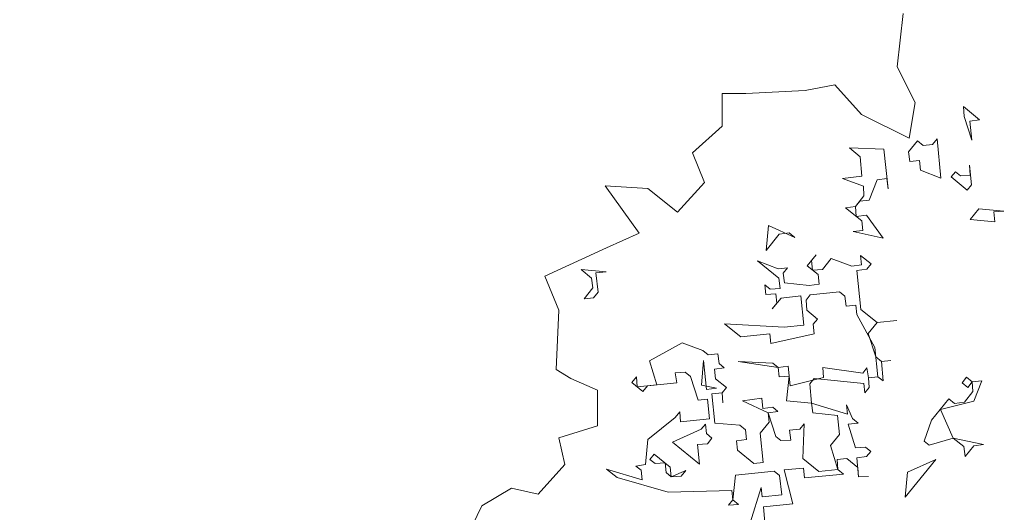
# Model space of a CAD drawing. Header units: millimetres. Extents: x 6487905018 to 6488192500, y 5882180700 to 5882375224.
# Tile 215 of 256: x 6488056913 to 6488058046, y 5882291399 to 5882291966. Entities that reach past the tile are written whole.
import ezdxf
from ezdxf.xclip import XClip

# ---------------------------------------------------------------- set-up
doc = ezdxf.new("R2010")
doc.units = ezdxf.units.MM
doc.header["$MEASUREMENT"] = 0
doc.header["$XCLIPFRAME"] = 2
doc.linetypes.add('Wipeout_Contour', pattern=[1000, 0, -1000])
doc.layers.add('drzewa_Nr_pióra__154', color=94, linetype='Continuous', lineweight=5)
doc.layers.add('Mapa cyfrowa', color=7, linetype='Continuous')
doc.layers.add('Zamość 06.10._2_Mapa cyfrowa', color=7, linetype='Continuous')

# ---------------------------------------------------------------- blocks, each defined once
blk = doc.blocks.new('Rysunek_1_2')
at = {"color": 254, "linetype": 'Wipeout_Contour', "lineweight": 0, "ltscale": 70061284114.24681}
blk.add_wipeout([(6487915525.867126, 5882181505.900702), (6488146644.289524, 5882181505.900702), (6488146644.289524, 5882373115.540435), (6488107628.768834, 5882373115.540435), (6488107628.768834, 5882320263.490532), (6488101226.436201, 5882320263.490532), (6488101226.436201, 5882373115.540435), (6487915525.867126, 5882373115.540435)], dxfattribs=at).dxf.layer = 'Zamość 06.10._2_Mapa cyfrowa'

msp = doc.modelspace()

# ---------------------------------------------------------------- block references
at = {"layer": 'Mapa cyfrowa', "color": 22, "linetype": 'Continuous', "lineweight": 5}
ref = msp.add_blockref('Rysunek_1_2', (0, 0), dxfattribs=at)
XClip(ref).set_block_clipping_path([(6487915525.8671264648, 5882181505.9007024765), (6488146644.2895231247, 5882181505.9007024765), (6488146644.2895231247, 5882373115.5404348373), (6488107628.7688331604, 5882373115.5404348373), (6488107628.7688331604, 5882320263.4905319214), (6488101226.4362001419, 5882320263.4905319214), (6488101226.4362001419, 5882373115.5404348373), (6487915525.8671264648, 5882373115.5404348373)])

# ---------------------------------------------------------------- next in the draw order: linework, layer by layer
at = {"layer": 'drzewa_Nr_pióra__154', "linetype": 'Continuous'}
for p, q in [((6488057922.950798, 5882291911.735297), (6488057929.780778, 5882291973.205116)), ((6488057943.440738, 5882291870.755418), (6488057922.950798, 5882291911.735297)), ((6488057748.786311, 5882291881.000388), (6488057817.08611, 5882291884.415378)), ((6488057817.08611, 5882291884.415378), (6488057851.23601, 5882291891.245358)), ((6488057851.23601, 5882291891.245358), (6488057881.970919, 5882291857.095458)), ((6488057721.466392, 5882291843.435498), (6488057721.466392, 5882291881.000388)), ((6488057721.466392, 5882291881.000388), (6488057748.786311, 5882291881.000388)), ((6488057936.610758, 5882291829.775538), (6488057943.440738, 5882291870.755418)), ((6488057999.170457, 5882291866.049243), (6488058017.746813, 5882291850.951511)), ((6488057999.923566, 5882291854.640756), (6488057999.170457, 5882291866.049243)), ((6488057881.970919, 5882291857.095458), (6488057936.610758, 5882291829.775538)), ((6488058008.686398, 5882291827.468392), (6488057999.923566, 5882291854.640756)), ((6488058017.746813, 5882291850.951511), (6488058006.425291, 5882291849.356549)), ((6488058006.425291, 5882291849.356549), (6488058008.686398, 5882291827.468392)), ((6488057687.316492, 5882291812.700589), (6488057721.466392, 5882291843.435498)), ((6488057936.054014, 5882291814.009418), (6488057946.244984, 5882291826.548459)), ((6488057946.244984, 5882291826.548459), (6488057952.746708, 5882291821.264253)), ((6488057963.690787, 5882291822.394806), (6488057968.974993, 5882291828.89653)), ((6488057968.974993, 5882291828.89653), (6488057973.206727, 5882291783.813954)), ((6488057880.491769, 5882291808.269688), (6488057867.952728, 5882291818.460656)), ((6488057867.952728, 5882291818.460656), (6488057907.664132, 5882291817.032518)), ((6488057907.664132, 5882291817.032518), (6488057912.360275, 5882291771.572499)), ((6488057952.746708, 5882291821.264253), (6488057963.690787, 5882291822.394806)), ((6488057700.976452, 5882291778.55069), (6488057687.316492, 5882291812.700589)), ((6488057882.375431, 5882291785.917121), (6488057880.491769, 5882291808.269688)), ((6488057937.648976, 5882291802.687896), (6488057936.054014, 5882291814.009418)), ((6488057948.593055, 5882291803.818449), (6488057937.648976, 5882291802.687896)), ((6488057949.723608, 5882291792.874371), (6488057948.593055, 5882291803.818449)), ((6488057973.206727, 5882291783.813954), (6488057949.723608, 5882291792.874371)), ((6488058006.880816, 5882291787.29258), (6488058006.127706, 5882291798.701067)), ((6488058006.127706, 5882291798.701067), (6488058008.475778, 5882291775.971057)), ((6488057860.109831, 5882291783.191607), (6488057882.375431, 5882291785.917121)), ((6488057883.970393, 5882291774.595599), (6488057860.109831, 5882291783.191607)), ((6488057899.821235, 5882291781.763468), (6488057890.760819, 5882291758.280349)), ((6488057911.142757, 5882291783.35843), (6488057899.821235, 5882291781.763468)), ((6488057912.360275, 5882291771.572499), (6488057911.142757, 5882291783.35843)), ((6488057984.992659, 5882291785.031473), (6488057989.899421, 5882291791.068789)), ((6488058003.569015, 5882291769.933742), (6488057984.992659, 5882291785.031473)), ((6488057989.899421, 5882291791.068789), (6488057995.936737, 5882291786.162026)), ((6488057995.936737, 5882291786.162026), (6488058006.880816, 5882291787.29258)), ((6488057625.846674, 5882291720.495861), (6488057586.683501, 5882291775.00245)), ((6488057586.683501, 5882291775.00245), (6488057636.091643, 5882291771.72071)), ((6488057636.091643, 5882291771.72071), (6488057670.241543, 5882291744.40079)), ((6488057670.241543, 5882291744.40079), (6488057700.976452, 5882291778.55069)), ((6488057884.723503, 5882291763.187112), (6488057883.970393, 5882291774.595599)), ((6488058008.475778, 5882291775.971057), (6488058003.569015, 5882291769.933742)), ((6488057874.909978, 5882291751.11248), (6488057884.723503, 5882291763.187112)), ((6488057890.760819, 5882291758.280349), (6488057879.81674, 5882291757.149796)), ((6488057863.588455, 5882291749.517518), (6488057874.909978, 5882291751.11248)), ((6488057882.164812, 5882291734.419786), (6488057863.588455, 5882291749.517518)), ((6488057879.81674, 5882291757.149796), (6488057874.909978, 5882291751.11248)), ((6488057874.909978, 5882291751.11248), (6488057875.663087, 5882291739.703992)), ((6488058007.04764, 5882291736.259653), (6488058016.861165, 5882291748.334285)), ((6488058016.861165, 5882291748.334285), (6488058045.62849, 5882291745.775594)), ((6488057875.663087, 5882291739.703992), (6488057887.449018, 5882291740.921511)), ((6488057887.449018, 5882291740.921511), (6488057906.778484, 5882291714.415292)), ((6488058035.437522, 5882291733.236553), (6488058007.04764, 5882291736.259653)), ((6488058045.62849, 5882291745.775594), (6488058034.220003, 5882291745.022484)), ((6488058034.220003, 5882291745.022484), (6488058035.437522, 5882291733.236553)), ((6488057772.082131, 5882291700.500793), (6488057774.640822, 5882291729.268118)), ((6488057774.640822, 5882291729.268118), (6488057805.00311, 5882291715.387905)), ((6488057883.295365, 5882291723.475707), (6488057882.164812, 5882291734.419786)), ((6488057588.281784, 5882291703.420911), (6488057625.846674, 5882291720.495861)), ((6488057787.179863, 5882291719.077149), (6488057772.082131, 5882291700.500793)), ((6488057798.501385, 5882291720.672112), (6488057787.179863, 5882291719.077149)), ((6488057805.00311, 5882291715.387905), (6488057798.501385, 5882291720.672112)), ((6488057872.351286, 5882291722.345155), (6488057883.295365, 5882291723.475707)), ((6488057906.778484, 5882291714.415292), (6488057872.351286, 5882291722.345155)), ((6488057517.256763, 5882291670.773294), (6488057588.281784, 5882291703.420911)), ((6488057819.425813, 5882291682.84437), (6488057829.616782, 5882291695.38341)), ((6488057829.616782, 5882291695.38341), (6488057824.332576, 5882291688.881685)), ((6488057836.871616, 5882291678.690717), (6488057847.062586, 5882291691.229757)), ((6488057847.062586, 5882291691.229757), (6488057870.545705, 5882291682.169341)), ((6488057881.867227, 5882291683.764303), (6488057880.736674, 5882291694.708382)), ((6488057880.736674, 5882291694.708382), (6488057892.811306, 5882291684.894856)), ((6488057786.882277, 5882291668.421666), (6488057762.268605, 5882291688.426161)), ((6488057762.268605, 5882291688.426161), (6488057785.751725, 5882291679.365745)), ((6488057785.751725, 5882291679.365745), (6488057796.695804, 5882291680.496298)), ((6488057796.695804, 5882291680.496298), (6488057791.789041, 5882291674.458982)), ((6488057831.964853, 5882291672.6534), (6488057819.425813, 5882291682.84437)), ((6488057824.332576, 5882291688.881685), (6488057825.463129, 5882291677.937607)), ((6488057870.545705, 5882291682.169341), (6488057881.867227, 5882291683.764303)), ((6488057887.904543, 5882291678.85754), (6488057876.583021, 5882291677.262578)), ((6488057892.811306, 5882291684.894856), (6488057887.904543, 5882291678.85754)), ((6488057533.641945, 5882291631.706122), (6488057517.256763, 5882291670.773294)), ((6488057571.168155, 5882291668.684966), (6488057559.093523, 5882291678.498491)), ((6488057559.093523, 5882291678.498491), (6488057587.860848, 5882291675.9398)), ((6488057572.763117, 5882291657.363444), (6488057571.168155, 5882291668.684966)), ((6488057587.860848, 5882291675.9398), (6488057576.074917, 5882291674.722281)), ((6488057576.074917, 5882291674.722281), (6488057578.800432, 5882291652.456681)), ((6488057788.099796, 5882291656.635736), (6488057786.882277, 5882291668.421666)), ((6488057791.789041, 5882291674.458982), (6488057793.384003, 5882291663.13746)), ((6488057825.463129, 5882291677.937607), (6488057836.871616, 5882291678.690717)), ((6488057833.095407, 5882291661.709322), (6488057831.964853, 5882291672.6534)), ((6488057876.583021, 5882291677.262578), (6488057881.192199, 5882291632.644411)), ((6488057562.572147, 5882291644.824404), (6488057572.763117, 5882291657.363444)), ((6488057771.784546, 5882291649.84531), (6488057770.653993, 5882291660.789389)), ((6488057770.653993, 5882291660.789389), (6488057776.691309, 5882291655.882626)), ((6488057776.691309, 5882291655.882626), (6488057788.099796, 5882291656.635736)), ((6488057793.384003, 5882291663.13746), (6488057821.773885, 5882291660.11436)), ((6488057821.773885, 5882291660.11436), (6488057833.095407, 5882291661.709322)), ((6488057573.516226, 5882291645.954956), (6488057562.572147, 5882291644.824404)), ((6488057578.800432, 5882291652.456681), (6488057573.516226, 5882291645.954956)), ((6488057783.193033, 5882291650.598419), (6488057771.784546, 5882291649.84531)), ((6488057789.23035, 5882291645.691657), (6488057779.03938, 5882291633.152617)), ((6488057784.323586, 5882291639.654341), (6488057783.193033, 5882291650.598419)), ((6488057811.96036, 5882291648.039728), (6488057789.23035, 5882291645.691657)), ((6488057815.438984, 5882291614.36564), (6488057811.96036, 5882291648.039728)), ((6488057822.904438, 5882291649.170281), (6488057817.997675, 5882291643.132966)), ((6488057856.578526, 5882291652.648906), (6488057822.904438, 5882291649.170281)), ((6488057862.615842, 5882291647.742144), (6488057856.578526, 5882291652.648906)), ((6488057864.210804, 5882291636.420621), (6488057862.615842, 5882291647.742144)), ((6488057779.03938, 5882291633.152617), (6488057784.323586, 5882291639.654341)), ((6488057817.997675, 5882291643.132966), (6488057818.750785, 5882291631.724478)), ((6488057875.154882, 5882291637.551174), (6488057864.210804, 5882291636.420621)), ((6488057876.285436, 5882291626.607096), (6488057875.154882, 5882291637.551174)), ((6488057530.226955, 5882291563.406323), (6488057533.641945, 5882291631.706122)), ((6488057818.750785, 5882291631.724478), (6488057831.289825, 5882291621.533509)), ((6488057897.209864, 5882291588.779354), (6488057876.285436, 5882291626.607096)), ((6488057881.192199, 5882291632.644411), (6488057899.768555, 5882291617.546679)), ((6488057742.806602, 5882291600.906666), (6488057724.230245, 5882291616.004397)), ((6488057724.230245, 5882291616.004397), (6488057792.708974, 5882291612.017569)), ((6488057792.708974, 5882291612.017569), (6488057815.438984, 5882291614.36564)), ((6488057831.289825, 5882291621.533509), (6488057826.383062, 5882291615.496193)), ((6488057826.383062, 5882291615.496193), (6488057827.513616, 5882291604.552114)), ((6488057899.768555, 5882291617.546679), (6488057889.577586, 5882291605.007639)), ((6488057899.768555, 5882291617.546679), (6488057922.498565, 5882291619.894752)), ((6488057922.498565, 5882291619.894752), (6488057899.768555, 5882291617.546679)), ((6488057776.480689, 5882291604.385291), (6488057742.806602, 5882291600.906666)), ((6488057777.611242, 5882291593.441212), (6488057776.480689, 5882291604.385291)), ((6488057827.513616, 5882291604.552114), (6488057777.611242, 5882291593.441212)), ((6488057889.577586, 5882291605.007639), (6488057898.340417, 5882291577.835276)), ((6488057638.008126, 5882291573.489397), (6488057675.458425, 5882291593.949416)), ((6488057675.458425, 5882291593.949416), (6488057699.318987, 5882291585.35341)), ((6488057900.688488, 5882291555.105266), (6488057897.209864, 5882291588.779354)), ((6488057699.318987, 5882291585.35341), (6488057705.356303, 5882291580.446647)), ((6488057705.356303, 5882291580.446647), (6488057716.300382, 5882291581.5772)), ((6488057716.300382, 5882291581.5772), (6488057717.895344, 5882291570.255678)), ((6488057898.340417, 5882291577.835276), (6488057904.842141, 5882291572.551069)), ((6488057646.393514, 5882291545.852625), (6488057638.008126, 5882291573.489397)), ((6488057700.072097, 5882291573.944922), (6488057697.513406, 5882291545.177596)), ((6488057703.550721, 5882291540.270834), (6488057700.072097, 5882291573.944922)), ((6488057717.895344, 5882291570.255678), (6488057723.932659, 5882291565.348915)), ((6488057785.99663, 5882291565.80444), (6488057739.783501, 5882291572.516784)), ((6488057739.783501, 5882291572.516784), (6488057779.959314, 5882291570.711203)), ((6488057779.959314, 5882291570.711203), (6488057785.99663, 5882291565.80444)), ((6488057785.99663, 5882291565.80444), (6488057797.318151, 5882291567.399402)), ((6488057787.127183, 5882291554.860361), (6488057785.99663, 5882291565.80444)), ((6488057797.318151, 5882291567.399402), (6488057799.666224, 5882291544.669392)), ((6488057838.247075, 5882291554.185332), (6488057837.493965, 5882291565.59382)), ((6488057837.493965, 5882291565.59382), (6488057883.242685, 5882291559.258919)), ((6488057904.842141, 5882291572.551069), (6488057915.786221, 5882291573.681623)), ((6488057915.786221, 5882291573.681623), (6488057904.842141, 5882291572.551069)), ((6488057904.842141, 5882291572.551069), (6488057906.725804, 5882291550.198503)), ((6488057547.301905, 5882291553.161354), (6488057530.226955, 5882291563.406323)), ((6488057617.626188, 5882291548.411316), (6488057622.910395, 5882291554.913041)), ((6488057622.910395, 5882291554.913041), (6488057623.663505, 5882291543.504553)), ((6488057678.937049, 5882291560.275329), (6488057667.528562, 5882291559.522219)), ((6488057667.528562, 5882291559.522219), (6488057669.123524, 5882291548.200697)), ((6488057684.974365, 5882291555.368566), (6488057678.937049, 5882291560.275329)), ((6488057693.737196, 5882291528.196202), (6488057684.974365, 5882291555.368566)), ((6488057723.932659, 5882291565.348915), (6488057712.611137, 5882291563.753953)), ((6488057712.611137, 5882291563.753953), (6488057713.741691, 5882291552.809875)), ((6488057798.53567, 5882291555.613471), (6488057787.127183, 5882291554.860361)), ((6488057795.51257, 5882291527.223588), (6488057798.53567, 5882291555.613471)), ((6488057799.666224, 5882291544.669392), (6488057838.247075, 5882291554.185332)), ((6488057883.242685, 5882291559.258919), (6488057888.149447, 5882291565.296235)), ((6488057888.149447, 5882291565.296235), (6488057889.74441, 5882291553.974713)), ((6488057889.74441, 5882291553.974713), (6488057900.688488, 5882291555.105266)), ((6488057900.688488, 5882291555.105266), (6488057889.74441, 5882291553.974713)), ((6488057906.725804, 5882291550.198503), (6488057900.688488, 5882291555.105266)), ((6488057997.5571, 5882291548.095337), (6488058002.841307, 5882291554.597061)), ((6488058002.841307, 5882291554.597061), (6488058009.343031, 5882291549.312855)), ((6488057578.036815, 5882291539.501394), (6488057547.301905, 5882291553.161354)), ((6488057630.165229, 5882291538.220347), (6488057617.626188, 5882291548.411316)), ((6488057623.663505, 5882291543.504553), (6488057646.393514, 5882291545.852625)), ((6488057635.449435, 5882291544.722072), (6488057630.165229, 5882291538.220347)), ((6488057669.123524, 5882291548.200697), (6488057635.449435, 5882291544.722072)), ((6488057697.513406, 5882291545.177596), (6488057714.872244, 5882291541.865796)), ((6488057713.741691, 5882291552.809875), (6488057726.280731, 5882291542.618905)), ((6488057827.302996, 5882291553.054779), (6488057822.396234, 5882291547.017464)), ((6488057822.396234, 5882291547.017464), (6488057824.279896, 5882291524.664897)), ((6488057884.460203, 5882291547.472988), (6488057827.302996, 5882291553.054779)), ((6488057885.590756, 5882291536.52891), (6488057884.460203, 5882291547.472988)), ((6488057889.74441, 5882291553.974713), (6488057890.497519, 5882291542.566225)), ((6488058004.058825, 5882291542.811131), (6488057997.5571, 5882291548.095337)), ((6488058009.343031, 5882291549.312855), (6488058004.058825, 5882291542.811131)), ((6488058009.343031, 5882291549.312855), (6488058020.287109, 5882291550.443408)), ((6488058010.096141, 5882291537.904367), (6488058009.343031, 5882291549.312855)), ((6488058020.287109, 5882291550.443408), (6488058011.226694, 5882291526.960289)), ((6488057578.036815, 5882291498.521515), (6488057578.036815, 5882291539.501394)), ((6488057714.872244, 5882291541.865796), (6488057703.550721, 5882291540.270834)), ((6488057721.373968, 5882291536.58159), (6488057709.588037, 5882291535.364071)), ((6488057709.588037, 5882291535.364071), (6488057713.066662, 5882291501.689982)), ((6488057726.280731, 5882291542.618905), (6488057721.373968, 5882291536.58159)), ((6488057721.373968, 5882291536.58159), (6488057722.127078, 5882291525.173102)), ((6488057722.127078, 5882291525.173102), (6488057721.373968, 5882291536.58159)), ((6488057890.497519, 5882291542.566225), (6488057885.590756, 5882291536.52891)), ((6488058000.282615, 5882291525.829736), (6488058010.096141, 5882291537.904367)), ((6488057704.681274, 5882291529.326755), (6488057693.737196, 5882291528.196202)), ((6488057707.029346, 5882291506.596745), (6488057704.681274, 5882291529.326755)), ((6488057744.857087, 5882291527.521173), (6488057767.122688, 5882291530.246689)), ((6488057774.377522, 5882291513.553995), (6488057744.857087, 5882291527.521173)), ((6488057767.122688, 5882291530.246689), (6488057768.340207, 5882291518.460757)), ((6488057768.340207, 5882291518.460757), (6488057779.661729, 5882291520.055719)), ((6488057779.661729, 5882291520.055719), (6488057785.699045, 5882291515.148956)), ((6488057824.279896, 5882291524.664897), (6488057795.51257, 5882291527.223588)), ((6488057825.874858, 5882291513.343375), (6488057824.279896, 5882291524.664897)), ((6488057824.279896, 5882291524.664897), (6488057865.586262, 5882291511.915237)), ((6488057865.586262, 5882291511.915237), (6488057864.455709, 5882291522.859316)), ((6488057864.455709, 5882291522.859316), (6488057871.623578, 5882291507.008474)), ((6488057962.454874, 5882291504.905308), (6488057982.459369, 5882291529.51898)), ((6488058011.226694, 5882291526.960289), (6488057972.645843, 5882291517.444348)), ((6488057982.459369, 5882291529.51898), (6488057988.961093, 5882291524.234774)), ((6488057988.961093, 5882291524.234774), (6488058000.282615, 5882291525.829736)), ((6488057667.317942, 5882291508.024883), (6488057672.602148, 5882291514.526608)), ((6488057672.602148, 5882291514.526608), (6488057673.355258, 5882291503.118121)), ((6488057785.699045, 5882291515.148956), (6488057774.377522, 5882291513.553995)), ((6488057775.508076, 5882291502.609916), (6488057774.377522, 5882291513.553995)), ((6488057774.377522, 5882291513.553995), (6488057783.140353, 5882291486.381631)), ((6488057854.26474, 5882291510.320275), (6488057825.874858, 5882291513.343375)), ((6488057856.525846, 5882291488.432117), (6488057854.26474, 5882291510.320275)), ((6488057972.645843, 5882291517.444348), (6488057987.532955, 5882291484.52337)), ((6488057533.641945, 5882291484.861555), (6488057578.036815, 5882291498.521515)), ((6488057635.90496, 5882291482.658101), (6488057667.317942, 5882291508.024883)), ((6488057673.355258, 5882291503.118121), (6488057707.029346, 5882291506.596745)), ((6488057697.21582, 5882291494.522114), (6488057702.122583, 5882291500.559429)), ((6488057702.122583, 5882291500.559429), (6488057703.253137, 5882291489.615351)), ((6488057713.066662, 5882291501.689982), (6488057741.833987, 5882291499.131291)), ((6488057741.833987, 5882291499.131291), (6488057748.335712, 5882291493.847085)), ((6488057765.317107, 5882291490.070875), (6488057775.508076, 5882291502.609916)), ((6488057810.777126, 5882291494.767018), (6488057815.683888, 5882291500.804335)), ((6488057815.683888, 5882291500.804335), (6488057814.255751, 5882291461.092931)), ((6488057878.125302, 5882291501.724268), (6488057866.339372, 5882291500.506749)), ((6488057866.339372, 5882291500.506749), (6488057875.102202, 5882291473.334386)), ((6488057871.623578, 5882291507.008474), (6488057878.125302, 5882291501.724268)), ((6488057953.858867, 5882291481.044745), (6488057962.454874, 5882291504.905308)), ((6488057664.294842, 5882291479.635001), (6488057697.21582, 5882291494.522114)), ((6488057703.253137, 5882291489.615351), (6488057709.754861, 5882291484.331144)), ((6488057748.335712, 5882291493.847085), (6488057749.466266, 5882291482.903007)), ((6488057768.795732, 5882291456.396788), (6488057765.317107, 5882291490.070875)), ((6488057783.140353, 5882291486.381631), (6488057789.17767, 5882291481.474869)), ((6488057798.991195, 5882291493.5495), (6488057810.777126, 5882291494.767018)), ((6488057800.586157, 5882291482.227978), (6488057798.991195, 5882291493.5495)), ((6488057846.334877, 5882291475.893077), (6488057856.525846, 5882291488.432117)), ((6488057540.471925, 5882291454.126646), (6488057533.641945, 5882291484.861555)), ((6488057633.346269, 5882291453.890776), (6488057635.90496, 5882291482.658101)), ((6488057695.410239, 5882291454.346301), (6488057664.294842, 5882291479.635001)), ((6488057704.470655, 5882291477.82942), (6488057693.062167, 5882291477.07631)), ((6488057693.062167, 5882291477.07631), (6488057695.410239, 5882291454.346301)), ((6488057709.754861, 5882291484.331144), (6488057704.470655, 5882291477.82942)), ((6488057749.466266, 5882291482.903007), (6488057738.144743, 5882291481.308044)), ((6488057738.144743, 5882291481.308044), (6488057739.275296, 5882291470.363966)), ((6488057789.17767, 5882291481.474869), (6488057800.586157, 5882291482.227978)), ((6488057854.720264, 5882291448.256305), (6488057846.334877, 5882291475.893077)), ((6488057959.896183, 5882291476.137982), (6488057953.858867, 5882291481.044745)), ((6488057987.532955, 5882291484.52337), (6488057959.896183, 5882291476.137982)), ((6488057999.607587, 5882291474.709844), (6488057987.532955, 5882291484.52337)), ((6488057987.532955, 5882291484.52337), (6488058022.337596, 5882291477.057916)), ((6488058011.016074, 5882291475.462954), (6488058001.202549, 5882291463.388322)), ((6488058022.337596, 5882291477.057916), (6488058011.016074, 5882291475.462954)), ((6488057638.253032, 5882291459.928092), (6488057643.159794, 5882291465.965407)), ((6488057643.159794, 5882291465.965407), (6488057661.736151, 5882291450.867676)), ((6488057739.275296, 5882291470.363966), (6488057757.851653, 5882291455.266234)), ((6488057875.102202, 5882291473.334386), (6488057886.51069, 5882291474.087496)), ((6488057886.51069, 5882291474.087496), (6488057892.548006, 5882291469.180733)), ((6488057892.548006, 5882291469.180733), (6488057887.641243, 5882291463.143417)), ((6488058001.202549, 5882291463.388322), (6488057999.607587, 5882291474.709844)), ((6488057509.737016, 5882291419.976747), (6488057540.471925, 5882291454.126646)), ((6488057622.024747, 5882291452.295815), (6488057633.346269, 5882291453.890776)), ((6488057628.062062, 5882291447.389051), (6488057622.024747, 5882291452.295815)), ((6488057644.290347, 5882291455.021329), (6488057638.253032, 5882291459.928092)), ((6488057655.698835, 5882291455.774439), (6488057644.290347, 5882291455.021329)), ((6488057656.829388, 5882291444.83036), (6488057655.698835, 5882291455.774439)), ((6488057757.851653, 5882291455.266234), (6488057768.795732, 5882291456.396788)), ((6488057814.255751, 5882291461.092931), (6488057832.832108, 5882291445.995198)), ((6488057864.911234, 5882291460.795345), (6488057853.967155, 5882291459.664792)), ((6488057853.967155, 5882291459.664792), (6488057854.720264, 5882291448.256305)), ((6488057877.450274, 5882291450.604377), (6488057864.911234, 5882291460.795345)), ((6488057887.641243, 5882291463.143417), (6488057876.319721, 5882291461.548455)), ((6488057876.319721, 5882291461.548455), (6488057878.580827, 5882291439.660297)), ((6488057967.528461, 5882291459.909698), (6488057932.048791, 5882291416.25526)), ((6488057934.607482, 5882291445.022585), (6488057967.528461, 5882291459.909698)), ((6488057600.42529, 5882291439.003664), (6488057588.350658, 5882291448.817189)), ((6488057588.350658, 5882291448.817189), (6488057629.192616, 5882291436.444973)), ((6488057629.192616, 5882291436.444973), (6488057628.062062, 5882291447.389051)), ((6488057662.866704, 5882291439.923597), (6488057656.829388, 5882291444.83036)), ((6488057661.736151, 5882291450.867676), (6488057662.866704, 5882291439.923597)), ((6488057662.866704, 5882291439.923597), (6488057679.559398, 5882291447.178432)), ((6488057679.559398, 5882291447.178432), (6488057674.275191, 5882291440.676707)), ((6488057736.716605, 5882291441.596641), (6488057733.693505, 5882291413.206758)), ((6488057781.334772, 5882291446.205818), (6488057736.716605, 5882291441.596641)), ((6488057787.372088, 5882291441.299055), (6488057781.334772, 5882291446.205818)), ((6488057790.097603, 5882291419.033455), (6488057787.372088, 5882291441.299055)), ((6488057815.008861, 5882291449.684443), (6488057792.656294, 5882291447.80078)), ((6488057792.656294, 5882291447.80078), (6488057802.636643, 5882291408.842485)), ((6488057816.139414, 5882291438.740364), (6488057815.008861, 5882291449.684443)), ((6488057861.22199, 5882291442.972098), (6488057816.139414, 5882291438.740364)), ((6488057832.832108, 5882291445.995198), (6488057854.720264, 5882291448.256305)), ((6488057854.720264, 5882291448.256305), (6488057861.22199, 5882291442.972098)), ((6488057878.580827, 5882291439.660297), (6488057877.450274, 5882291450.604377)), ((6488057932.048791, 5882291416.25526), (6488057934.607482, 5882291445.022585)), ((6488057659.17746, 5882291422.10035), (6488057600.42529, 5882291439.003664)), ((6488057674.275191, 5882291440.676707), (6488057662.866704, 5882291439.923597)), ((6488057878.580827, 5882291439.660297), (6488057889.989315, 5882291440.413407)), ((6488057889.989315, 5882291440.413407), (6488057878.580827, 5882291439.660297)), ((6488057444.852207, 5882291406.316787), (6488057479.002107, 5882291426.806726)), ((6488057479.002107, 5882291426.806726), (6488057509.737016, 5882291419.976747)), ((6488057732.562952, 5882291424.150837), (6488057659.17746, 5882291422.10035)), ((6488057733.693505, 5882291413.206758), (6488057732.562952, 5882291424.150837)), ((6488057753.864823, 5882291386.787504), (6488057766.237041, 5882291427.629461)), ((6488057766.237041, 5882291427.629461), (6488057767.367594, 5882291416.685383)), ((6488057767.367594, 5882291416.685383), (6488057790.097603, 5882291419.033455)), ((6488057728.786742, 5882291407.169442), (6488057733.693505, 5882291413.206758)), ((6488057740.19523, 5882291407.922552), (6488057728.786742, 5882291407.169442)), ((6488057733.693505, 5882291413.206758), (6488057740.19523, 5882291407.922552)), ((6488057802.636643, 5882291408.842485), (6488057768.962555, 5882291405.363861)), ((6488057426.680216, 5882291369.111747), (6488057444.852207, 5882291406.316787)), ((6488057768.962555, 5882291405.363861), (6488057773.19429, 5882291360.281285))]:
    msp.add_line(p, q, dxfattribs=at)

doc.saveas('drawing.dxf')
